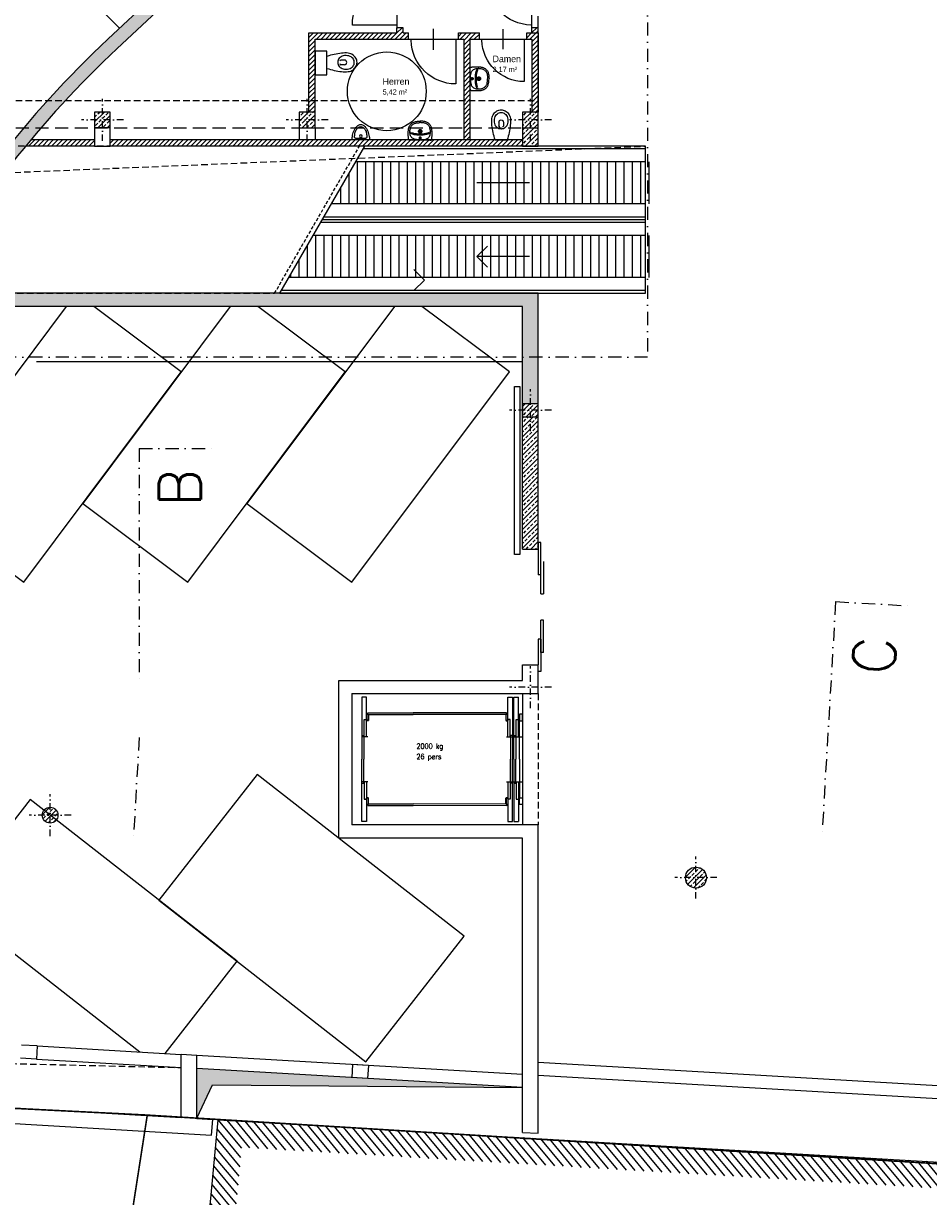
# Model space of a CAD drawing. Header units: centimetres. Extents: x -18458 to 60221, y -11985 to 33979.
# Tile 42 of 50: x 3374 to 5098, y 19795 to 22029. Entities that reach past the tile are written whole.
import ezdxf
from ezdxf.enums import TextEntityAlignment as Align

# ---------------------------------------------------------------- set-up
doc = ezdxf.new("R2010")
doc.units = ezdxf.units.CM
doc.header["$LTSCALE"] = 50
doc.header["$MEASUREMENT"] = 0
doc.header["$PDMODE"] = 34
for name, pattern in [('HIDDEN', [0.375, 0.25, -0.125]), ('HIDDEN2', [0.1875, 0.125, -0.0625]), ('STRICHPUNKT', [1, 0.5, -0.25, 0, -0.25])]:
    doc.linetypes.add(name, pattern=pattern)
for name, color, linetype in [('01_Achsen', 232, 'STRICHPUNKT'), ('01_ansicht', 251, 'Continuous'), ('01_Draufsicht', 251, 'Continuous'), ('01_Dünn', 4, 'Continuous'), ('01_Grundriss_verdeckt', 3, 'HIDDEN'), ('01_Installationen', 94, 'Continuous'), ('01_Mauern', 1, 'Continuous'), ('01_Raumstempel', 2, 'Continuous'), ('01_Sanit', 150, 'Continuous'), ('01_Schlitze_Schächte', 52, 'Continuous'), ('01_Schraff_Beton', 5, 'Continuous'), ('01_Schraffur_Ziegel', 21, 'Continuous'), ('01_Stellflächen', 153, 'Continuous'), ('01_Text', 2, 'Continuous'), ('01_Tueren', 7, 'Continuous')]:
    doc.layers.add(name, color=color, linetype=linetype)
doc.layers.add('01_Grenzen', color=7, linetype='Continuous', true_color=0x3c64f6)
doc.layers.add('04_Inst_Abflüsse', color=44, linetype='Continuous', lineweight=9)
doc.styles.add('ReHe', font='AVGARDN.TTF')
doc.styles.add('Romans', font='Romans.shx')
doc.styles.add('SIPLEX1', font='romans.shx', dxfattribs={"width": 0.8})
doc.dimstyles.new('Block_bem', dxfattribs={"dimtxt": 6, "dimasz": 0.18, "dimexe": 0.18, "dimexo": 0.0625, "dimgap": 2, "dimtad": 0, "dimdec": 0, "dimzin": 0, "dimdsep": 46, "dimtxsty": 'Standard', "dimcen": 0, "dimse1": 1, "dimse2": 1, "dimsd1": 1, "dimsd2": 1, "dimadec": 0, "dimazin": 0, "dimtfac": 1, "dimtdec": 0, "dimtix": 1, "dimtofl": 0, "dimtmove": 0, "dimatfit": 3, "dimfxl": 0, "dimtolj": 1, "dimtzin": 0, "dimarcsym": 0})

# ---------------------------------------------------------------- blocks, each defined once
blk = doc.blocks.new('*D17')
at = {"layer": 'Defpoints', "color": 0}
for p in [(-95, 0), (0, 0), (0, 0)]:
    blk.add_point(p, dxfattribs=at)
at = {"layer": 'Defpoints', "color": 0, "insert": (-47.5, 0), "char_height": 6, "attachment_point": 5}
blk.add_mtext('\\A1;95', dxfattribs=at)
blk = doc.blocks.new('*U9')
at = {"layer": '01_Sanit'}
for p, q in [((-11.4, 0), (11.4, 0)), ((-4.4, -33.6), (-4.4, -26.6)), ((4.4, -33.6), (4.4, -26.6))]:
    blk.add_line(p, q, dxfattribs=at)
for points in [[(0, -57.5, 0.128899), (7.9, -55.3, 0.099981), (14, -49.8, 0.135382), (17.6, -40.5, 0.067235), (17.5, -28.1, 0.050531), (11.4, 0)], [(-11.4, 0, 0.050531), (-17.5, -28.1, 0.067235), (-17.6, -40.5, 0.135382), (-14, -49.8, 0.099981), (-7.9, -55.3, 0.128899), (0, -57.5)], [(0, -20.6, 0.191859), (-8, -23.7, 0.148808), (-12.3, -31, 0.122832), (-12.2, -42.1, 0.166946), (-7.1, -49.9, 0.170939), (0, -52.2)], [(0, -52.2, 0.170939), (7.1, -49.9, 0.166946), (12.2, -42.1, 0.122832), (12.3, -31, 0.148808), (8, -23.7, 0.191859), (0, -20.6)]]:
    blk.add_lwpolyline(points, format="xyb", dxfattribs=at)
for centre, radius, start, end in [((-2.4, -26.6), 2, 90, 180), ((0, -33.6), 4.38, 180, 0), ((2.4, -26.6), 2, 0, 90)]:
    blk.add_arc(centre, radius, start, end, dxfattribs=at)
blk = doc.blocks.new('sanit011')
at = {"layer": '01_Sanit'}
for p, q in [((16.8, 0), (-16.8, 0)), ((-9.8, -3.1), (9.8, -3.1))]:
    blk.add_line(p, q, dxfattribs=at)
blk.add_circle((0, -7.2), 2.65, dxfattribs=at)
for centre, radius, start, end in [((52.8, 5.1), 69.8, 184.2268, 191.5374), ((-52.8, 5.1), 69.8, 348.4626, 355.7732), ((26.6, -0.2), 43.1, 191.5374, 206.235), ((10.2, -8.3), 24.8, 206.235, 229.9531), ((-9.8, -5.1), 2, 90, 183.6798), ((100.5, 2), 112.5, 183.6798, 187.5911), ((12.9, -7.3), 24.6, 193.1663, 209.4557), ((5, -11.8), 15.4, 209.4557, 233.7421), ((-5, -11.8), 15.4, 306.2579, 330.5443), ((-10.2, -8.3), 24.8, 310.0469, 333.765), ((-12.9, -7.3), 24.6, 330.5443, 346.8337), ((9.8, -5.1), 2, 356.3202, 90), ((-100.5, 2), 112.5, 352.4089, 356.3202), ((-26.6, -0.2), 43.1, 333.765, 348.4626), ((0, -20.4), 8.92, 229.9531, 270), ((0, -18.5), 7.06, 233.7421, 270), ((0, -18.5), 7.06, 270, 306.2579), ((0, -20.4), 8.92, 270, 310.0469)]:
    blk.add_arc(centre, radius, start, end, dxfattribs=at)
blk = doc.blocks.new('Sanit_wb650')
at = {"layer": '01_Sanit'}
for p, q in [((-26.5, 0), (-26.9, 0)), ((26.8, 0), (-26.8, 0)), ((26.6, 0), (27.1, 0)), ((-32.3, -14.1), (-32.4, -15.8)), ((-32.4, -15.8), (-32.4, -17.5)), ((-32.4, -17.5), (-32.4, -19.3)), ((-32.4, -19.3), (-32.4, -21.1)), ((-32.4, -21.1), (-32.3, -22.9)), ((-32.2, -10.9), (-32.3, -12.5)), ((-32.3, -12.5), (-32.3, -14.1)), ((-32.3, -22.9), (-32.2, -24.7)), ((-32.1, -9.5), (-32.2, -10.9)), ((-32.2, -24.7), (-32, -26.5)), ((-32, -8.1), (-32.1, -9.5)), ((-31.9, -6.9), (-32, -8.1)), ((-32, -26.5), (-31.8, -28.2)), ((-31.8, -5.8), (-31.9, -6.9)), ((-31.7, -4.8), (-31.8, -5.8)), ((-31.8, -28.2), (-31.6, -30)), ((-31.6, -4), (-31.7, -4.8)), ((-31.5, -2.8), (-31.6, -3.3)), ((-31.6, -3.3), (-31.6, -4)), ((-31.6, -30), (-31.3, -31.6)), ((-31.4, -2.1), (-31.5, -2.4)), ((-31.5, -2.4), (-31.5, -2.8)), ((-31.3, -1.8), (-31.4, -2.1)), ((-31.2, -1.5), (-31.3, -1.8)), ((-31.3, -31.6), (-30.9, -33)), ((-31.1, -1.3), (-31.2, -1.5)), ((-30.9, -1.1), (-31.1, -1.3)), ((-30.8, -0.9), (-30.9, -1.1)), ((-30.6, -0.7), (-30.8, -0.9)), ((-30.4, -0.6), (-30.6, -0.7)), ((-30.1, -0.4), (-30.4, -0.6)), ((-29.9, -0.3), (-30.1, -0.4)), ((-29.6, -0.2), (-29.9, -0.3)), ((-29.3, -0.2), (-29.6, -0.2)), ((-28.9, -0.1), (-29.3, -0.2)), ((-28.6, -0.1), (-28.9, -0.1)), ((-28.2, 0), (-28.6, -0.1)), ((-27.8, 0), (-28.2, 0)), ((-27.6, -17), (-27.9, -20)), ((-27.9, -20), (-27.9, -23.4)), ((-27.9, -23.4), (-27.7, -26.6)), ((-27.4, 0), (-27.8, 0)), ((-27.6, -23.6), (-27.7, -24)), ((-27.7, -26.6), (-27.3, -29.5)), ((-27, -14.4), (-27.6, -17)), ((-27.4, -23), (-27.6, -23.6)), ((-26.9, 0), (-27.4, 0)), ((-27.3, -22.5), (-27.4, -23)), ((-27.1, -21.9), (-27.3, -22.5)), ((-27.3, -29.5), (-26.7, -32.1)), ((-26.9, -21.2), (-27.1, -21.9)), ((-26.1, -12), (-27, -14.4)), ((-26.6, -20.6), (-26.9, -21.2)), ((-26.2, -19.9), (-26.6, -20.6)), ((-25.6, -19.3), (-26.2, -19.9)), ((-25, -10), (-26.1, -12)), ((-24.9, -18.6), (-25.6, -19.3)), ((-23.7, -8.2), (-25, -10)), ((-24, -17.9), (-24.9, -18.6)), ((-23, -17.3), (-24, -17.9)), ((-22.3, -6.7), (-23.7, -8.2)), ((-21.4, -19.6), (-23.3, -20.3)), ((-21.7, -16.7), (-23, -17.3)), ((-20.7, -5.4), (-22.3, -6.7)), ((-20.2, -16.1), (-21.7, -16.7)), ((-19.4, -18.9), (-21.4, -19.6)), ((-19, -4.4), (-20.7, -5.4)), ((-18.3, -15.6), (-20.2, -16.1)), ((-17.2, -18.3), (-19.4, -18.9)), ((-17.2, -3.5), (-19, -4.4)), ((-16.2, -15.1), (-18.3, -15.6)), ((-15.3, -2.9), (-17.2, -3.5)), ((-14.9, -17.8), (-17.2, -18.3)), ((-13.8, -14.7), (-16.2, -15.1)), ((-13.4, -2.3), (-15.3, -2.9)), ((-12.6, -17.4), (-14.9, -17.8)), ((-11.1, -14.4), (-13.8, -14.7)), ((-11.4, -1.9), (-13.4, -2.3)), ((-10.1, -17.1), (-12.6, -17.4)), ((-9.5, -1.7), (-11.4, -1.9)), ((-7.9, -14.2), (-11.1, -14.4)), ((-7.6, -16.8), (-10.1, -17.1)), ((-7.7, -1.5), (-9.5, -1.7)), ((-4.4, -14), (-7.9, -14.2)), ((-5.9, -1.4), (-7.7, -1.5)), ((-5.1, -16.7), (-7.6, -16.8)), ((6.1, -24), (-6.1, -24)), ((-4.2, -1.4), (-5.9, -1.4)), ((-2.5, -16.6), (-5.1, -16.7)), ((-4.7, -24), (-4.6, -23.2)), ((-4.6, -24.9), (-4.7, -24)), ((-4.7, -24), (-4.7, -24)), ((-4.7, -24), (-4.7, -24)), ((-4.6, -23.2), (-4.4, -22.4)), ((-4.4, -25.7), (-4.6, -24.9)), ((-0.5, -14), (-4.4, -14)), ((-4.4, -22.4), (-4, -21.6)), ((-4, -26.4), (-4.4, -25.7)), ((-2.6, -1.4), (-4.2, -1.4)), ((-4, -21.6), (-3.5, -21)), ((-3.5, -27.1), (-4, -26.4)), ((-3.5, -21), (-3, -20.4)), ((-3, -27.7), (-3.5, -27.1)), ((3.7, -5.5), (-3.4, -5.5)), ((-3.1, -23.9), (-3, -23.3)), ((-3, -24.4), (-3.1, -23.9)), ((-3.1, -23.9), (-3.1, -23.9)), ((-3.1, -23.9), (-3.1, -23.9)), ((-3, -5.5), (-2.9, -5)), ((-2.9, -6.1), (-3, -5.5)), ((-3, -5.5), (-3, -5.5)), ((-3, -5.5), (-3, -5.5)), ((-3, -20.4), (-2.3, -19.9)), ((-3, -23.3), (-2.9, -22.8)), ((-2.9, -25), (-3, -24.4)), ((-2.3, -28.2), (-3, -27.7)), ((-2.9, -5), (-2.8, -4.5)), ((-2.8, -6.6), (-2.9, -6.1)), ((-2.9, -22.8), (-2.6, -22.3)), ((-2.6, -25.5), (-2.9, -25)), ((-2.8, -4.5), (-2.6, -4)), ((-2.6, -7.1), (-2.8, -6.6)), ((-1.2, -1.4), (-2.6, -1.4)), ((-2.6, -4), (-2.3, -3.6)), ((-2.3, -7.5), (-2.6, -7.1)), ((-2.6, -22.3), (-2.3, -21.8)), ((-2.3, -25.9), (-2.6, -25.5)), ((0.1, -16.5), (-2.5, -16.6)), ((-2.3, -3.6), (-1.9, -3.2)), ((-1.9, -7.9), (-2.3, -7.5)), ((-2.3, -19.9), (-1.5, -19.5)), ((-2.3, -21.8), (-1.9, -21.4)), ((-1.9, -26.3), (-2.3, -25.9)), ((-1.5, -28.5), (-2.3, -28.2)), ((-1.9, -3.2), (-1.4, -2.9)), ((-1.4, -8.2), (-1.9, -7.9)), ((-1.9, -21.4), (-1.5, -21.1)), ((-1.5, -26.6), (-1.9, -26.3)), ((-1.5, -19.5), (-0.7, -19.3)), ((-1.5, -21.1), (-1, -20.9)), ((-1, -26.9), (-1.5, -26.6)), ((-0.7, -28.7), (-1.5, -28.5)), ((-1.4, -2.9), (-0.9, -2.6)), ((-0.9, -8.5), (-1.4, -8.2)), ((0.1, -1.4), (-1.2, -1.4)), ((-1, -20.9), (-0.4, -20.7)), ((-0.4, -27), (-1, -26.9)), ((-0.9, -2.6), (-0.4, -2.5)), ((-0.4, -8.6), (-0.9, -8.5)), ((-0.7, -19.3), (0.1, -19.3)), ((0.1, -28.8), (-0.7, -28.7)), ((3.4, -14), (-0.5, -14)), ((-0.4, -2.5), (0.1, -2.5)), ((0.1, -8.6), (-0.4, -8.6)), ((-0.4, -20.7), (0.1, -20.7)), ((0.1, -27.1), (-0.4, -27)), ((0.1, -1.4), (1.3, -1.4)), ((0.1, -9.5), (0.1, -1.4)), ((0.1, -2.5), (0.7, -2.5)), ((0.7, -8.6), (0.1, -8.6)), ((2.7, -16.6), (0.1, -16.5)), ((0.1, -19.3), (0.9, -19.3)), ((0.1, -20.7), (0.7, -20.7)), ((0.7, -27), (0.1, -27.1)), ((0.9, -28.7), (0.1, -28.8)), ((0.2, -18.4), (0.2, -29.8)), ((0.7, -2.5), (1.2, -2.6)), ((1.2, -8.5), (0.7, -8.6)), ((0.7, -20.7), (1.2, -20.9)), ((1.2, -26.9), (0.7, -27)), ((0.9, -19.3), (1.7, -19.5)), ((1.7, -28.5), (0.9, -28.7)), ((1.2, -2.6), (1.7, -2.9)), ((1.7, -8.2), (1.2, -8.5)), ((1.2, -20.9), (1.7, -21.1)), ((1.7, -26.6), (1.2, -26.9)), ((1.3, -1.4), (2.7, -1.4)), ((1.7, -2.9), (2.1, -3.2)), ((2.1, -7.9), (1.7, -8.2)), ((1.7, -19.5), (2.5, -19.9)), ((1.7, -21.1), (2.2, -21.4)), ((2.2, -26.3), (1.7, -26.6)), ((2.5, -28.2), (1.7, -28.5)), ((2.1, -3.2), (2.5, -3.6)), ((2.5, -7.5), (2.1, -7.9)), ((2.2, -21.4), (2.6, -21.8)), ((2.6, -25.9), (2.2, -26.3)), ((2.5, -3.6), (2.8, -4)), ((2.8, -7.1), (2.5, -7.5)), ((2.5, -19.9), (3.2, -20.4)), ((3.2, -27.7), (2.5, -28.2)), ((2.6, -21.8), (2.9, -22.3)), ((2.9, -25.5), (2.6, -25.9)), ((2.7, -1.4), (4.3, -1.4)), ((5.4, -16.7), (2.7, -16.6)), ((2.8, -4), (3, -4.5)), ((3, -6.6), (2.8, -7.1)), ((2.9, -22.3), (3.1, -22.8)), ((3.1, -25), (2.9, -25.5)), ((3, -4.5), (3.2, -5)), ((3.2, -6.1), (3, -6.6)), ((3.1, -22.8), (3.3, -23.3)), ((3.3, -24.4), (3.1, -25)), ((3.2, -5), (3.2, -5.5)), ((3.2, -5.5), (3.2, -6.1)), ((3.2, -20.4), (3.8, -21)), ((3.8, -27.1), (3.2, -27.7)), ((3.3, -23.3), (3.3, -23.9)), ((3.3, -23.9), (3.3, -24.4)), ((7, -14.2), (3.4, -14)), ((3.8, -21), (4.3, -21.6)), ((4.3, -26.4), (3.8, -27.1)), ((4.3, -1.4), (6, -1.4)), ((4.3, -21.6), (4.6, -22.4)), ((4.6, -25.7), (4.3, -26.4)), ((4.6, -22.4), (4.8, -23.2)), ((4.8, -24.9), (4.6, -25.7)), ((4.8, -23.2), (4.9, -24)), ((4.9, -24), (4.8, -24.9)), ((8, -16.9), (5.4, -16.7)), ((6, -1.4), (7.8, -1.5)), ((10.2, -14.4), (7, -14.2)), ((7.8, -1.5), (9.7, -1.7)), ((10.5, -17.2), (8, -16.9)), ((9.7, -1.7), (11.6, -1.9)), ((13, -14.8), (10.2, -14.4)), ((13.1, -17.6), (10.5, -17.2)), ((11.6, -1.9), (13.5, -2.3)), ((15.5, -15.2), (13, -14.8)), ((15.5, -18.1), (13.1, -17.6)), ((13.5, -2.3), (15.4, -2.9)), ((15.4, -2.9), (17.3, -3.5)), ((17.6, -15.6), (15.5, -15.2)), ((17.9, -18.6), (15.5, -18.1)), ((17.3, -3.5), (19.1, -4.4)), ((19.5, -16.1), (17.6, -15.6)), ((20.3, -19.3), (17.9, -18.6)), ((19.1, -4.4), (20.8, -5.4)), ((21.2, -16.7), (19.5, -16.1)), ((22.5, -20), (20.3, -19.3)), ((20.8, -5.4), (22.4, -6.7)), ((22.5, -17.3), (21.2, -16.7)), ((22.4, -6.7), (23.9, -8.2)), ((23.7, -18), (22.5, -17.3)), ((24.6, -20.8), (22.5, -20)), ((24.7, -18.7), (23.7, -18)), ((23.9, -8.2), (25.1, -10)), ((25.5, -19.3), (24.7, -18.7)), ((25.1, -10), (26.2, -12)), ((26.1, -20), (25.5, -19.3)), ((26.6, -20.7), (26.1, -20)), ((26.2, -12), (27.1, -14.4)), ((27, -21.4), (26.6, -20.7)), ((27.4, -29.5), (26.9, -32.1)), ((27.3, -22.1), (27, -21.4)), ((27.1, 0), (27.5, 0)), ((27.1, -14.4), (27.7, -17)), ((27.5, -22.7), (27.3, -22.1)), ((27.8, -26.6), (27.4, -29.5)), ((27.5, 0), (27.9, 0)), ((27.6, -23.3), (27.5, -22.7)), ((27.8, -23.9), (27.6, -23.3)), ((27.7, -17), (28, -20)), ((28.1, -23.4), (27.8, -26.6)), ((27.9, -24.4), (27.8, -23.9)), ((27.9, 0), (28.3, 0)), ((28, -20), (28.1, -23.4)), ((28.3, 0), (28.7, -0.1)), ((28.7, -0.1), (29.1, -0.1)), ((29.1, -0.1), (29.4, -0.2)), ((29.4, -0.2), (29.7, -0.2)), ((29.7, -0.2), (30, -0.3)), ((30, -0.3), (30.2, -0.4)), ((30.2, -0.4), (30.5, -0.6)), ((30.5, -0.6), (30.7, -0.7)), ((30.7, -0.7), (30.9, -0.9)), ((30.9, -0.9), (31.1, -1.1)), ((31.1, -1.1), (31.2, -1.3)), ((31.4, -31.6), (31.1, -33)), ((31.2, -1.3), (31.3, -1.5)), ((31.3, -1.5), (31.4, -1.8)), ((31.4, -1.8), (31.5, -2.1)), ((31.7, -30), (31.4, -31.6)), ((31.5, -2.1), (31.6, -2.4)), ((31.6, -2.4), (31.6, -2.8)), ((31.6, -2.8), (31.7, -3.3)), ((31.7, -3.3), (31.7, -4)), ((31.7, -4), (31.8, -4.8)), ((31.9, -28.2), (31.7, -30)), ((31.8, -4.8), (31.9, -5.8)), ((31.9, -5.8), (32, -6.9)), ((32.1, -26.5), (31.9, -28.2)), ((32, -6.9), (32.1, -8.1)), ((32.1, -8.1), (32.2, -9.5)), ((32.3, -24.7), (32.1, -26.5)), ((32.2, -9.5), (32.3, -10.9)), ((32.3, -10.9), (32.4, -12.5)), ((32.4, -22.9), (32.3, -24.7)), ((32.4, -12.5), (32.4, -14.1)), ((32.4, -14.1), (32.5, -15.8)), ((32.5, -21.1), (32.4, -22.9)), ((32.5, -15.8), (32.5, -17.5)), ((32.5, -17.5), (32.5, -19.3)), ((32.5, -19.3), (32.5, -21.1)), ((-30.9, -33), (-30.6, -34.4)), ((-30.6, -34.4), (-30.1, -35.8)), ((-30.1, -35.8), (-29.6, -37.1)), ((-29.6, -37.1), (-29, -38.5)), ((-29, -38.5), (-28.3, -39.9)), ((-28.3, -39.9), (-27.4, -41.2)), ((-27.4, -41.2), (-26.5, -42.5)), ((-26.7, -32.1), (-26, -34.5)), ((-26.5, -42.5), (-25.3, -43.8)), ((-26, -34.5), (-25.1, -36.6)), ((-25.3, -43.8), (-24.1, -45)), ((-25.1, -36.6), (-24.1, -38.5)), ((-24.1, -38.5), (-22.9, -40.2)), ((-24.1, -45), (-22.6, -46.1)), ((-22.9, -40.2), (-21.6, -41.6)), ((-22.6, -46.1), (-21, -47.2)), ((-21.6, -41.6), (-20.2, -42.9)), ((-21, -47.2), (-19.2, -48.2)), ((-20.2, -42.9), (-18.6, -44)), ((-19.2, -48.2), (-17.2, -49)), ((-18.6, -44), (-17, -44.9)), ((-17.2, -49), (-14.9, -49.8)), ((-17, -44.9), (-15.3, -45.6)), ((-15.3, -45.6), (-13.6, -46.3)), ((-14.9, -49.8), (-12.5, -50.5)), ((-13.6, -46.3), (-11.7, -46.8)), ((-12.5, -50.5), (-9.8, -51)), ((-11.7, -46.8), (-9.8, -47.1)), ((-9.8, -47.1), (-7.9, -47.4)), ((-9.8, -51), (-6.8, -51.4)), ((-7.9, -47.4), (-5.9, -47.6)), ((-6.8, -51.4), (-3.6, -51.7)), ((-5.9, -47.6), (-3.9, -47.7)), ((-3.9, -47.7), (-1.9, -47.8)), ((-3.6, -51.7), (-0.1, -51.8)), ((-1.9, -47.8), (0.1, -47.8)), ((3.7, -51.7), (-0.1, -51.8)), ((2.1, -47.8), (0.1, -47.8)), ((4.1, -47.7), (2.1, -47.8)), ((6.9, -51.4), (3.7, -51.7)), ((6.1, -47.6), (4.1, -47.7)), ((8, -47.4), (6.1, -47.6)), ((9.9, -51), (6.9, -51.4)), ((10, -47.1), (8, -47.4)), ((12.6, -50.5), (9.9, -51)), ((11.8, -46.8), (10, -47.1)), ((13.7, -46.3), (11.8, -46.8)), ((15.1, -49.8), (12.6, -50.5)), ((15.4, -45.6), (13.7, -46.3)), ((17.3, -49), (15.1, -49.8)), ((17.1, -44.9), (15.4, -45.6)), ((18.8, -44), (17.1, -44.9)), ((19.3, -48.2), (17.3, -49)), ((20.3, -42.9), (18.8, -44)), ((21.1, -47.2), (19.3, -48.2)), ((21.7, -41.6), (20.3, -42.9)), ((22.8, -46.1), (21.1, -47.2)), ((23, -40.2), (21.7, -41.6)), ((24.2, -45), (22.8, -46.1)), ((24.2, -38.5), (23, -40.2)), ((25.2, -36.6), (24.2, -38.5)), ((25.5, -43.8), (24.2, -45)), ((26.1, -34.5), (25.2, -36.6)), ((26.6, -42.5), (25.5, -43.8)), ((26.9, -32.1), (26.1, -34.5)), ((27.6, -41.2), (26.6, -42.5)), ((28.4, -39.9), (27.6, -41.2)), ((29.1, -38.5), (28.4, -39.9)), ((29.7, -37.1), (29.1, -38.5)), ((30.3, -35.8), (29.7, -37.1)), ((30.7, -34.4), (30.3, -35.8)), ((31.1, -33), (30.7, -34.4))]:
    blk.add_line(p, q, dxfattribs=at)
blk = doc.blocks.new('*D19')
at = {"layer": 'Defpoints', "color": 0}
for p in [(0, 0), (0, 0), (95, 0)]:
    blk.add_point(p, dxfattribs=at)
at = {"layer": 'Defpoints', "color": 0, "insert": (47.5, 0), "char_height": 6, "attachment_point": 5}
blk.add_mtext('\\A1;95', dxfattribs=at)
blk = doc.blocks.new('*U16')
at = {"layer": '01_Tueren', "color": 0}
for p, q in [((-5, 0), (-5, 85)), ((-95, 0), (-90, 0)), ((-47.5, 20), (-47.5, -20)), ((-5, 0), (0, 0))]:
    blk.add_line(p, q, dxfattribs=at)
blk.add_arc((-5, 0), 85, 90, 178.6518, dxfattribs=at)
at = {"layer": 'Defpoints', "color": 91}
blk.add_line((-90, 0), (-5, 0), dxfattribs=at)
dim = blk.add_linear_dim(base=(0, 0), p1=(-95, 0), p2=(0, 0), dimstyle='Block_bem', dxfattribs=at)
dim.commit()
dim.dimension.update_dxf_attribs({"geometry": '*D17', "text_midpoint": (-47.5, 0)})
blk = doc.blocks.new('*U18')
at = {"layer": '01_Tueren', "color": 0}
for p, q in [((5, 0), (5, 85)), ((5, 0), (0, 0)), ((47.5, 20), (47.5, -20)), ((95, 0), (90, 0))]:
    blk.add_line(p, q, dxfattribs=at)
blk.add_arc((5, 0), 85, 1.3482, 90, dxfattribs=at)
at = {"layer": 'Defpoints', "color": 91}
blk.add_line((90, 0), (5, 0), dxfattribs=at)
dim = blk.add_linear_dim(base=(0, 0), p1=(95, 0), p2=(0, 0), angle=180, dimstyle='Block_bem', dxfattribs=at)
dim.commit()
dim.dimension.update_dxf_attribs({"geometry": '*D19', "text_midpoint": (47.5, 0)})

msp = doc.modelspace()

# ---------------------------------------------------------------- hatches: boundary and pattern name
at = {"layer": '01_ansicht'}
h = msp.add_hatch(dxfattribs=at)
h.set_pattern_fill('ANSI31', color=256, scale=5, angle=45, style=0)
h.set_pattern_definition([(90, (-754497.454, -5184783.442), (-15.875, 3e-15), [])])
h.paths.add_polyline_path([(4577.3, 21764.9), (4006.6, 21764.9), (3960.4, 21684.9), (4577.3, 21684.9)])
h.paths.add_polyline_path([(4577.3, 21624.9), (3925.8, 21624.9), (3879.6, 21544.9), (4577.3, 21544.9)])
h = msp.add_hatch(dxfattribs=at)
h.set_pattern_fill('ANSI31', color=256, scale=100, style=0)
h.set_pattern_definition([(309.6439, (3744.827, 19941.51), (9.625307, 7.975178), [])])
h.paths.add_polyline_path([(8428.9, 18700.4), (8479.1, 18700.4), (8510.4, 19049.7), (7789.5, 19118.8), (7795.1, 19159.3), (7308.8, 19238.6), (7314.8, 19302.1), (6784, 19350.9), (6510.8, 19377.2), (6513.6, 19406), (6314.8, 19423.7), (6312.2, 19396.4), (6202.6, 19406.9), (6214.9, 19534.9), (6093.1, 19546.6), (5950, 19812.1), (3744.8, 19941.5), (3672.9, 19174.3), (3722.7, 19169.6), (3790.1, 19888.8), (5919.2, 19763.8), (6061.8, 19499.3), (6160.4, 19489.9), (6148, 19361.9), (6357.1, 19341.8), (6359.8, 19369.5), (6459, 19360.7), (6456.2, 19332.3), (6779.3, 19301.1), (7260.3, 19256.9), (7254.6, 19196.8), (7738.9, 19117.8), (7732.9, 19074), (8456.2, 19004.6)])
at = {"layer": '01_Schlitze_Schächte'}
msp.add_hatch(color=256, dxfattribs=at).paths.add_polyline_path([(3704.4, 20039), (3704.4, 19944.5), (3734.4, 20007.9), (4324.4, 20002.7)])
at = {"layer": '01_Schraff_Beton'}
h = msp.add_hatch(dxfattribs=at)
h.set_pattern_fill('ANSI33', color=256, scale=50, style=0)
h.paths.add_polyline_path([(4354.4, 21514.9), (3185.6, 21514.9, -0.075526), (3552.6, 21981), (3926.9, 22332), (3926.9, 22999.9), (3901.9, 22999.9), (3901.9, 22342.9), (3535.5, 21999.3, 0.079308), (3149.2, 21500.9), (3143.2, 21489.9), (4324.4, 21489.9), (4324.4, 21304.9), (4354.4, 21304.9)])
h = msp.add_hatch(dxfattribs=at)
h.set_pattern_fill('ANSI33', color=256, scale=50, style=0)
h.paths.add_polyline_path([(3539.4, 21859.9), (3509.4, 21859.9), (3509.4, 21829.9), (3539.4, 21829.9)])
h = msp.add_hatch(dxfattribs=at)
h.set_pattern_fill('ANSI33', color=256, scale=50, style=0)
h.paths.add_polyline_path([(3929.4, 21859.9), (3899.4, 21859.9), (3899.4, 21829.9), (3929.4, 21829.9)])
h = msp.add_hatch(dxfattribs=at)
h.set_pattern_fill('ANSI33', color=256, scale=50, style=0)
h.paths.add_polyline_path([(4324.4, 21829.9), (4354.4, 21829.9), (4354.4, 21859.9), (4324.4, 21859.9)])
h = msp.add_hatch(dxfattribs=at)
h.set_pattern_fill('ANSI33', color=256, scale=50, style=0)
h.paths.add_polyline_path([(4354.4, 21829.9), (4324.4, 21829.9), (4324.4, 21794.9), (4354.4, 21794.9)])
h = msp.add_hatch(dxfattribs=at)
h.set_pattern_fill('ANSI33', color=256, scale=50, style=0)
h.set_pattern_definition([(45, (0, -40), (-8.838835, 8.838835), []), (45, (8.839, -40), (-8.838835, 8.838835), [6.25, -3.125])])
h.paths.add_polyline_path([(4354.4, 21304.9), (4324.4, 21304.9), (4324.4, 21279.9), (4354.4, 21279.9)])
h = msp.add_hatch(dxfattribs=at)
h.set_pattern_fill('ANSI33', color=256, scale=50, style=0)
h.paths.add_polyline_path([(4354.4, 21279.9), (4324.4, 21279.9), (4324.4, 21027.7), (4354.4, 21027.7)])
h = msp.add_hatch(dxfattribs=at)
h.set_pattern_fill('ANSI33', color=256, scale=50, style=0)
h.paths.add_polyline_path([(3409.9, 20521.4, 1), (3439.9, 20521.4, 1)])
h = msp.add_hatch(dxfattribs=at)
h.set_pattern_fill('ANSI33', color=256, scale=50, style=0)
edge = h.paths.add_edge_path()
edge.add_arc((4654.7, 20402.4), 20, 0, 360)
at = {"layer": '01_Schraffur_Ziegel'}
h = msp.add_hatch(dxfattribs=at)
h.set_pattern_fill('ANSI31', color=256, scale=50, style=0)
h.paths.add_polyline_path([(4107.4, 22010.5), (4097.4, 22010.5), (4097.4, 22020.5), (4085.4, 22020.5), (4085.4, 22010.5), (3917.4, 22010.5), (3917.4, 21859.9), (3929.4, 21859.9), (3929.4, 21998.5), (4107.4, 21998.5)])
h = msp.add_hatch(dxfattribs=at)
h.set_pattern_fill('ANSI31', color=256, scale=50, style=0)
h.paths.add_polyline_path([(4354.4, 22020.5), (4342.4, 22020.5), (4342.4, 22010.5), (4354.4, 22010.5)])
h = msp.add_hatch(dxfattribs=at)
h.set_pattern_fill('ANSI31', color=256, scale=50, style=0)
h.paths.add_polyline_path([(4224.4, 21998.5), (4242.4, 21998.5), (4242.4, 22010.5), (4224.4, 22010.5), (4202.4, 22010.5), (4202.4, 21998.5), (4212.4, 21998.5), (4212.4, 21806.9), (4224.4, 21806.9)])
h = msp.add_hatch(dxfattribs=at)
h.set_pattern_fill('ANSI31', color=256, scale=50, style=0)
h.paths.add_polyline_path([(4354.4, 22010.5), (4332.4, 22010.5), (4332.4, 21998.5), (4342.4, 21998.5), (4342.4, 21859.9), (4354.4, 21859.9)])
h = msp.add_hatch(dxfattribs=at)
h.set_pattern_fill('ANSI31', color=256, scale=50, style=0)
h.paths.add_polyline_path([(3509.4, 21806.9), (3388, 21806.9, 0.001973), (3378.1, 21794.9), (3509.4, 21794.9)])
h = msp.add_hatch(dxfattribs=at)
h.set_pattern_fill('ANSI31', color=256, scale=50, style=0)
h.paths.add_polyline_path([(4324.4, 21806.9), (3539.4, 21806.9), (3539.4, 21794.9), (4324.4, 21794.9)])

# ---------------------------------------------------------------- linework, layer by layer
at = {"layer": '01_Achsen', "ltscale": 0.5}
for p, q in [((3524.4, 21804.9), (3524.4, 21884.9)), ((3914.4, 21804.9), (3914.4, 21884.9)), ((4339.4, 21804.9), (4339.4, 21884.9)), ((3564.4, 21844.9), (3484.4, 21844.9)), ((3954.4, 21844.9), (3874.4, 21844.9)), ((4379.4, 21844.9), (4299.4, 21844.9)), ((4339.4, 21252.4), (4339.4, 21332.4)), ((4379.4, 21292.4), (4299.4, 21292.4)), ((4379.4, 21292.4), (4299.4, 21292.4)), ((4379.4, 21292.4), (4299.4, 21292.4)), ((4339.4, 20725.2), (4339.4, 20805.2)), ((4379.4, 20765.2), (4299.4, 20765.2)), ((4379.4, 20765.2), (4299.4, 20765.2)), ((4379.4, 20765.2), (4299.4, 20765.2)), ((3424.9, 20481.4), (3424.9, 20561.4)), ((3464.9, 20521.4), (3384.9, 20521.4)), ((4654.7, 20362.4), (4654.7, 20442.4)), ((4694.7, 20402.4), (4614.7, 20402.4))]:
    msp.add_line(p, q, dxfattribs=at)
at = {"layer": '01_ansicht'}
for p, q in [((4558.3, 21789.9), (4021.1, 21789.9)), ((4558.3, 21764.9), (4006.6, 21764.9)), ((4337.5, 21724.9), (4237.5, 21724.9)), ((4558.3, 21684.9), (3960.4, 21684.9)), ((4558.3, 21649.9), (3940.2, 21649.9)), ((4558.3, 21659.9), (3946, 21659.9)), ((4558.3, 21624.9), (3925.8, 21624.9)), ((4257.5, 21604.9), (4237.5, 21584.9)), ((4337.5, 21584.9), (4237.5, 21584.9)), ((4237.5, 21584.9), (4257.5, 21564.9)), ((4117.5, 21559.9), (4137.5, 21539.9)), ((4558.3, 21544.9), (3879.6, 21544.9)), ((4137.5, 21539.9), (4117.5, 21519.9)), ((4558.3, 21519.9), (3865.2, 21519.9)), ((3398.7, 21384.8), (4324.4, 21384.8))]:
    msp.add_line(p, q, dxfattribs=at)
at = {"layer": '01_Draufsicht'}
for p, q in [((4324.4, 20752.7), (4324.4, 20502.7)), ((3400.1, 20081.9), (3674.4, 20065.8)), ((3398.7, 20057), (3674.4, 20040.8)), ((4324.4, 20027.7), (3704.4, 20064.1)), ((4324.4, 20002.7), (3704.4, 20039))]:
    msp.add_line(p, q, dxfattribs=at)
at = {"layer": '01_Dünn', "linetype": 'HIDDEN2'}
msp.add_line((3852.3, 21514.9), (4013.9, 21794.9), dxfattribs=at)
at = {"layer": '01_Dünn'}
for p, q in [((3862.3, 21514.9), (4023.9, 21794.9)), ((4558.3, 21794.9), (4023.9, 21794.9)), ((4558.3, 21514.9), (4558.3, 21794.9)), ((4558.3, 21654.9), (3943.1, 21654.9)), ((3862.3, 21514.9), (4558.3, 21514.9))]:
    msp.add_line(p, q, dxfattribs=at)
msp.add_lwpolyline([(3672.9, 19174.3), (3744.8, 19941.5), (5950, 19812.1), (6093.1, 19546.6), (6214.9, 19534.9), (6202.6, 19406.9), (6312.2, 19396.4), (6314.8, 19423.7), (6513.6, 19406), (6510.8, 19377.2), (6784, 19350.9), (7314.8, 19302.1), (7308.8, 19238.6), (7795.1, 19159.3), (7789.5, 19118.8), (8510.4, 19049.7), (8479.1, 18700.4)], dxfattribs=at)
at = {"layer": '01_Grenzen', "linetype": 'STRICHPUNKT', "const_width": 3}
for points in [[(5921.8, 23980.5), (5921.8, 23980.5), (5927.6, 23659.9), (830.7, 23659.9), (796.4, 23597.7), (721.1, 23457), (413.7, 22891.3), (-656, 20944.6), (-1092.3, 20177), (509.1, 20107.3), (3605.6, 19950.6), (6371.7, 19780.4), (7220.6, 19740.6), (8865.8, 19631.8), (8841.7, 21305.7), (8834.5, 23007.4), (8830.4, 23481.3), (8821.5, 24491.8), (8825.3, 24800.9)], [(3609.9, 19950.3), (3486, 19153.6)]]:
    msp.add_lwpolyline(points, dxfattribs=at)
at = {"layer": '01_Grundriss_verdeckt'}
for p, q in [((2684.4, 21881.8), (4354.4, 21881.8)), ((4013.9, 21794.9), (2799.5, 21794.9)), ((2799.5, 21514.9), (3852.3, 21514.9)), ((4354.4, 20752.7), (4354.4, 20502.7))]:
    msp.add_line(p, q, dxfattribs=at)
at = {"layer": '01_Grundriss_verdeckt', "ltscale": 2}
msp.add_lwpolyline([(2148.2, 22999.9), (1065.3, 22999.9), (376.4, 21742.1), (1560.5, 21093.6), (1859.4, 21639.4), (1859.4, 21829.9), (4354.4, 21829.9), (4354.4, 22999.9), (2246.9, 22999.9)], dxfattribs=at)
at = {"layer": '01_Installationen', "ltscale": 3}
for p, q in [((4307.9, 20627.7), (4307.9, 20746.2)), ((4307.9, 20746.2), (4316.9, 20746.2)), ((4023, 20670.7), (4023, 20703.4)), ((4023, 20703.4), (4027.4, 20703.4)), ((4027.4, 20701.5), (4027.4, 20703.2)), ((4027.4, 20703.2), (4027.6, 20703.2)), ((4027.6, 20703.2), (4027.6, 20701.5)), ((4029.8, 20712.7), (4029.8, 20716)), ((4029.8, 20716), (4115.9, 20716)), ((4029.8, 20712.7), (4030.6, 20712.7)), ((4029.8, 20712.6), (4029.8, 20712.7)), ((4030.6, 20712.6), (4029.8, 20712.6)), ((4030.8, 20701.5), (4030.8, 20712.7)), ((4030.9, 20712.7), (4030.9, 20701.5)), ((4030.9, 20712.7), (4115.9, 20712.7)), ((4294, 20716.2), (4115.9, 20716)), ((4294, 20713), (4115.9, 20712.7)), ((4292.9, 20712.7), (4292.9, 20701.5)), ((4293.1, 20701.5), (4293.1, 20712.7)), ((4294, 20712.7), (4293.2, 20712.7)), ((4293.2, 20712.6), (4294, 20712.6)), ((4294, 20712.7), (4294, 20716.2)), ((4294, 20712.6), (4294, 20712.7)), ((4296.4, 20703.2), (4296.3, 20703.2)), ((4296.3, 20703.2), (4296.3, 20701.5)), ((4300.9, 20703.4), (4296.4, 20703.4)), ((4296.4, 20701.5), (4296.4, 20703.2)), ((4300.9, 20670.7), (4300.9, 20703.4)), ((4312.5, 20670.7), (4312.5, 20703.4)), ((4312.5, 20703.4), (4316.9, 20703.4)), ((4324.4, 20713.7), (4318.7, 20713.7)), ((4318.7, 20713.7), (4318.7, 20701.2)), ((4324.4, 20701.2), (4324.4, 20713.7)), ((4027.7, 20701.4), (4030.6, 20701.4)), ((4030.6, 20701.2), (4027.7, 20701.2)), ((4296.1, 20701.4), (4293.2, 20701.4)), ((4293.2, 20701.2), (4296.1, 20701.2)), ((4318.7, 20701.2), (4324.4, 20701.2)), ((4018.4, 20672.9), (4022.4, 20672.9)), ((4029.6, 20670.7), (4018.4, 20670.7)), ((4022.4, 20670.7), (4022.3, 20670.7)), ((4022.4, 20672.9), (4022.4, 20627.7)), ((4027.4, 20670.7), (4023, 20670.7)), ((4294.2, 20670.7), (4322.9, 20670.7)), ((4296.4, 20670.7), (4300.9, 20670.7)), ((4301.4, 20672.9), (4301.4, 20627.7)), ((4305.4, 20672.9), (4301.4, 20672.9)), ((4301.4, 20670.7), (4301.5, 20670.7)), ((4307.9, 20672.9), (4311.9, 20672.9)), ((4311.9, 20672.9), (4311.9, 20627.7)), ((4312.5, 20670.7), (4315.1, 20670.7)), ((4315.1, 20670.7), (4316.3, 20670.7)), ((4316.3, 20670.7), (4316.9, 20670.7)), ((4022.4, 20582.5), (4022.4, 20627.7)), ((4301.4, 20582.5), (4301.4, 20627.7)), ((4307.9, 20627.7), (4307.9, 20509.2)), ((4311.9, 20582.5), (4311.9, 20627.7)), ((4029.6, 20584.7), (4018.4, 20584.7)), ((4018.4, 20582.5), (4022.4, 20582.5)), ((4022.4, 20584.7), (4022.3, 20584.7)), ((4023, 20584.7), (4023, 20552)), ((4027.4, 20584.7), (4023, 20584.7)), ((4294.2, 20584.7), (4322.9, 20584.7)), ((4296.4, 20584.7), (4300.9, 20584.7)), ((4300.9, 20584.7), (4300.9, 20552)), ((4301.4, 20584.7), (4301.5, 20584.7)), ((4305.4, 20582.5), (4301.4, 20582.5)), ((4307.9, 20582.5), (4311.9, 20582.5)), ((4312.5, 20584.7), (4312.5, 20552)), ((4312.5, 20584.7), (4315.1, 20584.7)), ((4315.1, 20584.7), (4316.3, 20584.7)), ((4316.3, 20584.7), (4316.9, 20584.7)), ((4023, 20552), (4027.4, 20552)), ((4027.4, 20553.9), (4027.4, 20552.2)), ((4027.4, 20552.2), (4027.6, 20552.2)), ((4027.6, 20552.2), (4027.6, 20553.9)), ((4030.6, 20554.2), (4027.7, 20554.2)), ((4027.7, 20554.1), (4030.6, 20554.1)), ((4030.8, 20553.9), (4030.8, 20542.8)), ((4030.9, 20542.7), (4030.9, 20553.9)), ((4292.9, 20542.7), (4292.9, 20553.9)), ((4293.1, 20553.9), (4293.1, 20542.8)), ((4293.2, 20554.2), (4296.1, 20554.2)), ((4296.1, 20554.1), (4293.2, 20554.1)), ((4296.3, 20552.2), (4296.3, 20553.9)), ((4296.4, 20552.2), (4296.3, 20552.2)), ((4296.4, 20553.9), (4296.4, 20552.2)), ((4300.9, 20552), (4296.4, 20552)), ((4312.5, 20552), (4316.9, 20552)), ((4318.7, 20554.2), (4324.4, 20554.2)), ((4318.7, 20541.7), (4318.7, 20554.2)), ((4324.4, 20554.2), (4324.4, 20541.7)), ((4029.8, 20542.9), (4029.8, 20542.7)), ((4030.6, 20542.9), (4029.8, 20542.9)), ((4029.8, 20542.7), (4030.6, 20542.7)), ((4029.8, 20542.7), (4029.8, 20539.5)), ((4029.8, 20539.5), (4115.9, 20539.5)), ((4030.9, 20542.7), (4115.9, 20542.7)), ((4294, 20542.4), (4115.9, 20542.7)), ((4294, 20539.2), (4115.9, 20539.5)), ((4293.2, 20542.9), (4294, 20542.9)), ((4294, 20542.7), (4293.2, 20542.7)), ((4294, 20542.9), (4294, 20542.7)), ((4294, 20542.7), (4294, 20539.2)), ((4324.4, 20541.7), (4318.7, 20541.7)), ((4307.9, 20509.2), (4316.9, 20509.2))]:
    msp.add_line(p, q, dxfattribs=at)
for points in [[(4027.4, 20670.7), (4027.4, 20746.2), (4018.4, 20746.2), (4018.4, 20627.7)], [(4296.4, 20670.7), (4296.4, 20746.2), (4305.4, 20746.2), (4305.4, 20627.7)], [(4316.9, 20670.7), (4316.9, 20746.2)], [(4318.7, 20627.7), (4318.7, 20701.2)], [(4307.9, 20627.7), (4307.9, 20672.9), (4307.9, 20672.9)], [(4307.9, 20672.9), (4307.9, 20672.9), (4311.9, 20672.9), (4311.9, 20672.9)], [(4311.9, 20672.9), (4311.9, 20672.9), (4311.9, 20627.7)], [(4027.4, 20584.7), (4027.4, 20509.2), (4018.4, 20509.2), (4018.4, 20627.7)], [(4296.4, 20584.7), (4296.4, 20509.2), (4305.4, 20509.2), (4305.4, 20627.7)], [(4307.9, 20627.7), (4307.9, 20582.5), (4307.9, 20582.5)], [(4311.9, 20582.5), (4311.9, 20582.5), (4311.9, 20627.7)], [(4318.7, 20627.7), (4318.7, 20554.2)], [(4307.9, 20582.5), (4307.9, 20582.5), (4311.9, 20582.5), (4311.9, 20582.5)], [(4316.9, 20584.7), (4316.9, 20509.2)]]:
    msp.add_lwpolyline(points, dxfattribs=at)
for centre, radius, start, end in [((4030.6, 20712.4), 0.3, 0, 90), ((4030.6, 20712.4), 0.16, 0, 90), ((4293.2, 20712.4), 0.3, 90, 180), ((4293.2, 20712.4), 0.16, 90, 180), ((4027.7, 20701.5), 0.31, 180, 270), ((4027.7, 20701.5), 0.16, 180, 270), ((4030.6, 20701.5), 0.31, 270, 0), ((4030.6, 20701.5), 0.16, 270, 0), ((4293.2, 20701.5), 0.31, 180, 270), ((4293.2, 20701.5), 0.16, 180, 270), ((4296.1, 20701.5), 0.31, 270, 360), ((4296.1, 20701.5), 0.16, 270, 360), ((4027.7, 20553.9), 0.31, 90, 180), ((4027.7, 20553.9), 0.16, 90, 180), ((4030.6, 20553.9), 0.31, 360, 90), ((4030.6, 20553.9), 0.16, 360, 90), ((4293.2, 20553.9), 0.31, 90, 180), ((4293.2, 20553.9), 0.16, 90, 180), ((4296.1, 20553.9), 0.31, 0, 90), ((4296.1, 20553.9), 0.16, 0, 90), ((4030.6, 20543), 0.3, 270, 360), ((4030.6, 20543), 0.16, 270, 360), ((4293.2, 20543), 0.3, 180, 270), ((4293.2, 20543), 0.16, 180, 270)]:
    msp.add_arc(centre, radius, start, end, dxfattribs=at)
at = {"layer": '01_Mauern'}
for p, q in [((3535.5, 21999.3), (3901.9, 22342.9)), ((3552.6, 21981), (3926.9, 22332)), ((4085.4, 22010.5), (4085.4, 22020.5)), ((4097.4, 22020.5), (4085.4, 22020.5)), ((4097.4, 22010.5), (4097.4, 22020.5)), ((4342.4, 22010.5), (4342.4, 22020.5)), ((4354.4, 22020.5), (4342.4, 22020.5)), ((4354.4, 22010.5), (4354.4, 22020.5)), ((3917.4, 21859.9), (3917.4, 22010.5)), ((3917.4, 22010.5), (4085.4, 22010.5)), ((3929.4, 21859.9), (3929.4, 21998.5)), ((3929.4, 21998.5), (4107.4, 21998.5)), ((4097.4, 22010.5), (4107.4, 22010.5)), ((4107.4, 21998.5), (4107.4, 22010.5)), ((4202.4, 21998.5), (4202.4, 22010.5)), ((4202.4, 22010.5), (4224.4, 22010.5)), ((4202.4, 21998.5), (4212.4, 21998.5)), ((4212.4, 21998.5), (4212.4, 21806.9)), ((4224.4, 22010.5), (4242.4, 22010.5)), ((4224.4, 21998.5), (4224.4, 21806.9)), ((4224.4, 21998.5), (4242.4, 21998.5)), ((4242.4, 21998.5), (4242.4, 22010.5)), ((4332.4, 21998.5), (4332.4, 22010.5)), ((4332.4, 22010.5), (4354.4, 22010.5)), ((4332.4, 21998.5), (4342.4, 21998.5)), ((4342.4, 21998.5), (4342.4, 21859.9)), ((4354.4, 22010.5), (4354.4, 21859.9)), ((3539.4, 21829.9), (3509.4, 21829.9)), ((3899.4, 21829.9), (3899.4, 21806.9)), ((3929.4, 21829.9), (3929.4, 21806.9)), ((4324.4, 21829.9), (4324.4, 21794.9)), ((4354.4, 21794.9), (4354.4, 21829.9)), ((3509.4, 21806.9), (3388, 21806.9)), ((4324.4, 21806.9), (3539.4, 21806.9)), ((3509.4, 21794.9), (3378.1, 21794.9)), ((3509.4, 21794.9), (3509.4, 21794.9)), ((4324.4, 21794.9), (3539.4, 21794.9)), ((4324.4, 21794.9), (4354.4, 21794.9)), ((4354.4, 21514.9), (3185.6, 21514.9)), ((4354.4, 21027.7), (4354.4, 21514.9)), ((4324.4, 21489.9), (3143.2, 21489.9)), ((4324.4, 21027.7), (4324.4, 21489.9)), ((4324.4, 21304.9), (4354.4, 21304.9)), ((4324.4, 21304.9), (4324.4, 21279.9)), ((4354.4, 21279.9), (4354.4, 21304.9)), ((4324.4, 21279.9), (4354.4, 21279.9)), ((4324.4, 21027.7), (4354.4, 21027.7)), ((4324.4, 20777.7), (4324.4, 20807.7)), ((4324.4, 20807.7), (4354.4, 20807.7)), ((4354.4, 20752.7), (4354.4, 20807.7)), ((3974.4, 20777.7), (4324.4, 20777.7)), ((3974.4, 20477.7), (3974.4, 20777.7)), ((3999.4, 20752.7), (4354.4, 20752.7)), ((3999.4, 20752.7), (3999.4, 20502.7)), ((4324.4, 20477.7), (3974.4, 20477.7)), ((4324.4, 20027.7), (4324.4, 20477.7)), ((-328.9, 20150.5), (3732, 19912.2)), ((3400.1, 20081.9), (3370.2, 20083.7)), ((3400.1, 20081.9), (3398.7, 20057)), ((3398.7, 20057), (3368.7, 20058.7)), ((3674.4, 20040.8), (3674.4, 20065.8)), ((3704.4, 20064.1), (3674.4, 20065.8)), ((3704.4, 20039), (3704.4, 20064.1)), ((3674.4, 19945.6), (3674.4, 20040.8)), ((3704.4, 19943.9), (3704.4, 20039)), ((4000.9, 20046.7), (3999.4, 20021.7)), ((4030.9, 20044.9), (4000.9, 20046.7)), ((4030.9, 20044.9), (4029.4, 20020)), ((4354.4, 20051), (7528.2, 19864.8)), ((4354.4, 19915.8), (4354.4, 20051)), ((4029.4, 20020), (3999.4, 20021.7)), ((4324.4, 20002.7), (4324.4, 20027.7)), ((6189, 19918.3), (4354.1, 20026)), ((2794.4, 19997.3), (3674.4, 19945.6)), ((4324.4, 19917.5), (4324.4, 20002.7)), ((3704.4, 19943.9), (3734.8, 19942.1)), ((3732, 19912.2), (3734.8, 19942.1)), ((4324.4, 19917.5), (4354.4, 19915.8))]:
    msp.add_line(p, q, dxfattribs=at)
for points in [[(3509.4, 21794.9), (3539.4, 21794.9), (3539.4, 21859.9), (3509.4, 21859.9)], [(3899.4, 21829.9), (3929.4, 21829.9), (3929.4, 21859.9), (3899.4, 21859.9)], [(4324.4, 21829.9), (4354.4, 21829.9), (4354.4, 21859.9), (4324.4, 21859.9)]]:
    msp.add_lwpolyline(points, close=True, dxfattribs=at)
msp.add_lwpolyline([(4354.4, 20051), (4354.4, 20502.7), (3999.4, 20502.7)], dxfattribs=at)
for centre, radius in [((3424.9, 20521.4), 15), ((4654.7, 20402.4), 20)]:
    msp.add_circle(centre, radius, dxfattribs=at)
for radius, end in [(2000, 151.2916), (1975, 150.4299)]:
    msp.add_arc((4903.4, 20540.2), radius, 133.1535, end, dxfattribs=at)
at = {"layer": '01_Sanit'}
msp.add_lwpolyline([(3951.9, 21931), (3951.9, 21976), (3929.4, 21976), (3929.4, 21931)], close=True, dxfattribs=at)
msp.add_circle((4065.9, 21899.4), 75, dxfattribs=at)
at = {"layer": '01_Schlitze_Schächte', "linetype": 'HIDDEN'}
msp.add_line((2824.4, 20060.7), (3674.4, 20040.8), dxfattribs=at)
at = {"layer": '01_Schlitze_Schächte'}
for p, q in [((3704.4, 19944.5), (3734.4, 20007.9)), ((3734.4, 20007.9), (4324.4, 20002.7))]:
    msp.add_line(p, q, dxfattribs=at)
at = {"layer": '01_Schlitze_Schächte', "linetype": 'HIDDEN'}
msp.add_lwpolyline([(2799.5, 21514.9), (2869.5, 21724.9), (4558.3, 21794.9)], dxfattribs=at)
at = {"layer": '01_Stellflächen'}
for p, q in [((3819.2, 20599), (3632, 20359.5)), ((4213.2, 20291.1), (3819.2, 20599)), ((3632, 20359.5), (4025.9, 20051.6)), ((4025.9, 20051.6), (4213.2, 20291.1))]:
    msp.add_line(p, q, dxfattribs=at)
for points in [[(3455.6, 21489.9), (3174.6, 21115), (3374.6, 20965.1), (3674.5, 21365.1), (3508.1, 21489.9)], [(3768, 21489.9), (3487, 21115), (3687.1, 20965.1), (3987, 21365.1), (3820.6, 21489.9)], [(4080.5, 21489.9), (3799.5, 21115), (3999.5, 20965.1), (4299.4, 21365.1), (4133, 21489.9)], [(3569.4, 20408.5), (3387.1, 20551), (3233.1, 20354), (3595.9, 20070.5)], [(3643.9, 20067.6), (3781, 20243.1), (3569.4, 20408.5)]]:
    msp.add_lwpolyline(points, dxfattribs=at)
at = {"layer": '01_Text', "color": 190, "linetype": 'STRICHPUNKT'}
for p, q in [((4562.7, 22531.5), (4562.7, 21393)), ((4562.7, 21393), (2871.8, 21393)), ((3594.7, 21219.3), (3744.7, 21219.3)), ((3594.7, 21219.3), (3594.7, 20769.3)), ((4920.7, 20928), (4894.4, 20478.8)), ((4920.7, 20928), (5070.5, 20919.2)), ((3594.7, 20669.3), (3583, 20469.6))]:
    msp.add_line(p, q, dxfattribs=at)
at = {"layer": '01_Tueren'}
for p, q in [((4354.4, 21040.7), (4354.4, 20979.2)), ((4359.4, 21040.7), (4354.4, 21040.7)), ((4359.4, 20979.2), (4359.4, 21040.7)), ((4359.4, 20942.7), (4359.4, 21004.2)), ((4364.4, 21004.2), (4364.4, 20942.7)), ((4359.4, 20979.2), (4354.4, 20979.2)), ((4359.4, 20942.7), (4364.4, 20942.7)), ((4364.4, 20892.7), (4359.4, 20892.7)), ((4359.4, 20831.2), (4359.4, 20892.7)), ((4364.4, 20831.2), (4364.4, 20892.7)), ((4354.4, 20856.2), (4354.4, 20807.7)), ((4359.4, 20856.2), (4354.4, 20856.2)), ((4359.4, 20856.2), (4359.4, 20794.7)), ((4364.4, 20831.2), (4359.4, 20831.2)), ((4359.4, 20794.7), (4354.4, 20794.7))]:
    msp.add_line(p, q, dxfattribs=at)
msp.add_lwpolyline([(4319.4, 21017.7), (4309.4, 21017.7), (4309.4, 21337.7), (4319.4, 21337.7)], close=True, dxfattribs=at)
at = {"layer": '04_Inst_Abflüsse'}
msp.add_lwpolyline([(3071.5, 22505.3), (3557.2, 22019.6)], dxfattribs=at)

# ---------------------------------------------------------------- block references
at = {"layer": '01_Sanit', "rotation": 90}
msp.add_blockref('*U9', (3951.9, 21954.5), dxfattribs=at)
at = {"layer": '01_Sanit', "zscale": 0.7}
for p, xscale, yscale, rotation in [((4224.4, 21923.4), 0.6999999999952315, 0.699999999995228, 90), ((4129.5, 21806.3), -0.6999999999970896, 0.6999999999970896, 180)]:
    msp.add_blockref('Sanit_wb650', p, dxfattribs=dict(at, xscale=xscale, yscale=yscale, rotation=rotation))
at = {"layer": '01_Sanit', "xscale": -1, "rotation": 180}
for name, p in [('*U9', (4283.7, 21806.9)), ('sanit011', (4016.4, 21806.9))]:
    msp.add_blockref(name, p, dxfattribs=at)
at = {"layer": '01_Tueren', "xscale": -1}
for name, p, rotation in [('*U16', (4085.4, 22020.5), 90), ('*U18', (4342.4, 22115.5), 90), ('*U16', (4202.4, 21998.5), 180)]:
    msp.add_blockref(name, p, dxfattribs=dict(at, rotation=rotation))
at = {"layer": '01_Tueren', "xscale": -0.9473684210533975, "yscale": 0.9473684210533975, "zscale": 0.9473684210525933, "rotation": 180}
msp.add_blockref('*U16', (4332.4, 21998.5), dxfattribs=at)

# ---------------------------------------------------------------- texts
at = {"layer": '01_Raumstempel', "style": 'ReHe'}
for s, height, p in [('Damen', 12.5, (4267.5, 21954.9)), ('2,17 m²', 10, (4267.5, 21936.1)), ('Herren', 12.5, (4058, 21911.9)), ('5,42 m²', 10, (4058, 21893.2))]:
    msp.add_text(s, height=height, dxfattribs=at).set_placement(p)
at = {"layer": '01_Text', "color": 190, "style": 'Romans'}
for s, rotation, p in [('B', 90, (3712.1, 21144.5)), ('C', 86.6422, (5034.1, 20822.6))]:
    msp.add_text(s, height=80, rotation=rotation, dxfattribs=at).set_placement(p, align=Align.CENTER)
at = {"layer": '01_Text', "style": 'SIPLEX1', "width": 0.9}
for s, p in [('2000 kg', (4122.4, 20647.9)), ('26 pers', (4122.4, 20627.9))]:
    msp.add_text(s, height=10, rotation=360, dxfattribs=at).set_placement(p)

doc.saveas('drawing.dxf')
